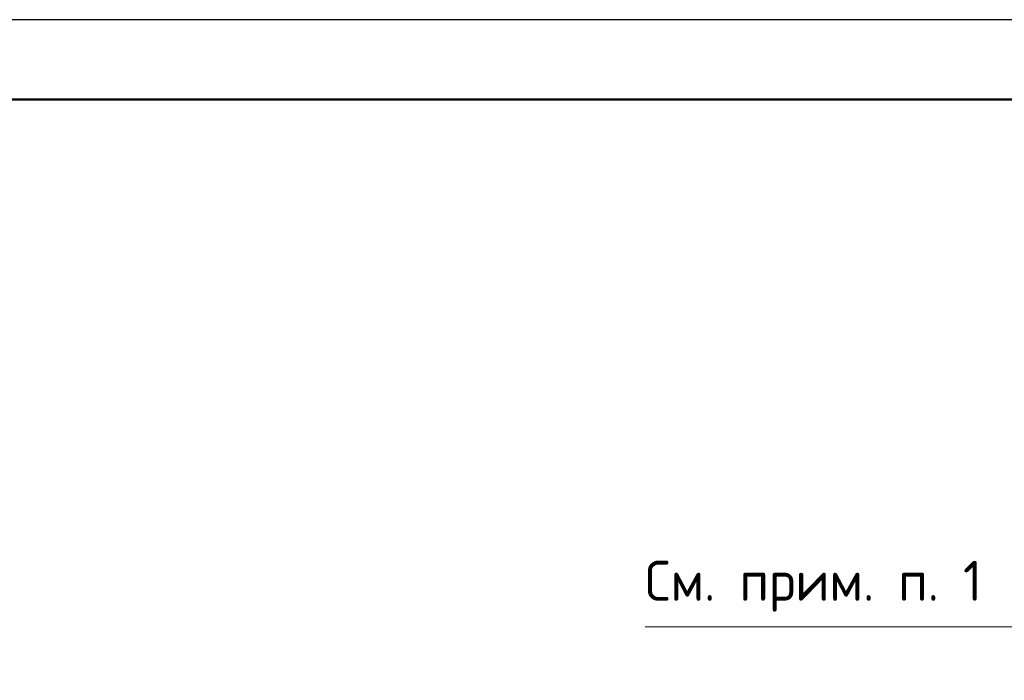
# Model space of a CAD drawing. Header units: millimetres. Extents: x 0 to 42000, y 0 to 29700.
# Tile 14 of 19: x 22563 to 28724, y 25566 to 29700. Entities that reach past the tile are written whole.
import ezdxf

# ---------------------------------------------------------------- set-up
doc = ezdxf.new("R2010")
doc.units = ezdxf.units.MM
doc.layers.add('Standard', color=7, linetype='Continuous', lineweight=25)
doc.styles.add('ISOCPEUR', font='txt')

msp = doc.modelspace()

# ---------------------------------------------------------------- linework, layer by layer
at = {"layer": 'Standard', "color": 7, "linetype": 'Continuous', "lineweight": 13, "transparency": 33554687}
msp.add_line((30003.9, 25901.4), (26476.9, 25901.4), dxfattribs=at)
at = {"layer": 'Standard', "color": 7, "linetype": 'Continuous', "lineweight": 25, "transparency": 33554687}
msp.add_lwpolyline([(0, 0), (42000, 0), (42000, 29700), (0, 29700), (0, 0)], close=True, dxfattribs=at)
at = {"layer": 'Standard', "color": 7, "linetype": 'Continuous', "lineweight": 50, "transparency": 33554687}
msp.add_lwpolyline([(2000, 29200), (41500, 29200), (41500, 500), (2000, 500), (2000, 29200)], close=True, dxfattribs=at)
at = {"layer": 'Standard', "color": 7, "linetype": 'Continuous', "lineweight": 13, "transparency": 33554687}
msp.add_lwpolyline([(41500, 29200), (15199.8, 29200), (15199.8, 6971.8), (41500, 6971.8), (41500, 29200)], dxfattribs=at)

# ---------------------------------------------------------------- texts
at = {"layer": 'Standard', "color": 7, "linetype": 'Continuous', "lineweight": 25, "transparency": 33554687, "insert": (26476.9, 25996.4), "char_height": 250, "width": 2193.175, "attachment_point": 7, "style": 'ISOCPEUR'}
msp.add_mtext('\\W0.95;См. прим. п. 1', dxfattribs=at)

doc.saveas('drawing.dxf')
